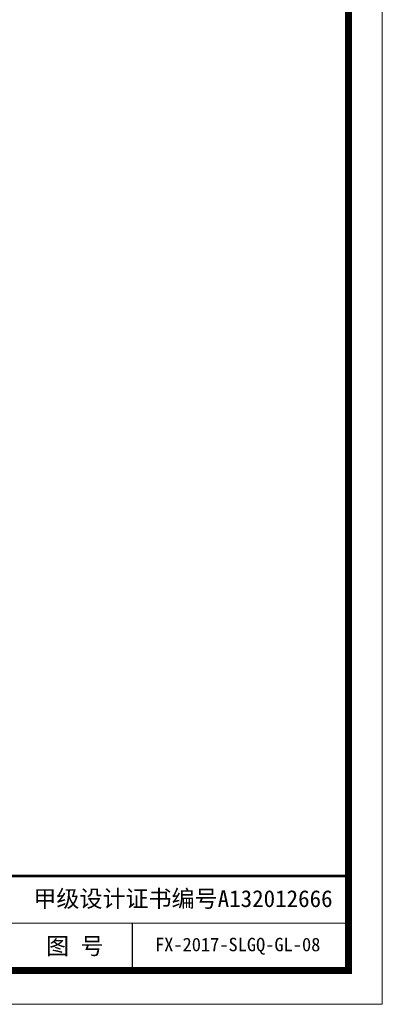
# Model space of a CAD drawing. Extents: x 88237 to 730297, y -11868 to 107702.
# Tile 37 of 49: x 601779 to 610133, y 38566 to 61249. Entities that reach past the tile are written whole.
import ezdxf

# ---------------------------------------------------------------- set-up
doc = ezdxf.new("R2010")
doc.units = 0
doc.header["$LTSCALE"] = 1000
doc.header["$MEASUREMENT"] = 0
doc.layers.add('0.13文字', color=3, linetype='Continuous', lineweight=13)
doc.layers.add('图框', color=7, linetype='Continuous')
doc.styles.add('LYJFS', font='times.ttf', dxfattribs={"width": 0.7})
doc.styles.add('宋体', font='txt')

# ---------------------------------------------------------------- blocks, each defined once
blk = doc.blocks.new('d4trtg')
at = {"lineweight": 0}
for p, q in [((658071.2, 3902577.3), (658071.2, 3899605.3)), ((658021.2, 3899725.4), (655949.8, 3899725.4)), ((658071.2, 3899605.3), (653868.4, 3899605.3))]:
    blk.add_line(p, q, dxfattribs=at)
blk.add_line((657701, 3899725.4), (657701, 3899655.4))
at = {"lineweight": 0, "const_width": 10}
blk.add_lwpolyline([(654118.6, 3902527.3), (658021.2, 3902527.3), (658021.2, 3899655.4), (654118.6, 3899655.4)], close=True, dxfattribs=at)
at = {"lineweight": 0, "const_width": 4}
blk.add_lwpolyline([(658021.2, 3899795.5), (654118.6, 3899795.5)], dxfattribs=at)
at = {"attachment_point": 5, "style": '宋体'}
for s, insert, char_height in [('甲级设计证书编号A132012666', (657776, 3899760.4), 25.017), ('图 号', (657615.9, 3899690.4), 25.02)]:
    blk.add_mtext(s, dxfattribs=dict(at, insert=insert, char_height=char_height))

msp = doc.modelspace()

# ---------------------------------------------------------------- block references
at = {"layer": '图框', "xscale": 15.55714379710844, "yscale": 15.55714381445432, "zscale": 15.5571438}
msp.add_blockref('d4trtg', (-9627575.7, -60628155.2), dxfattribs=at)

# ---------------------------------------------------------------- texts
at = {"layer": '0.13文字', "linetype": 'Continuous', "lineweight": 13, "insert": (604684.7, 40098.5), "char_height": 311.143, "width": 6481.601, "attachment_point": 1, "style": 'LYJFS'}
msp.add_mtext('{\\fFangSong_GB2312|b0|i0|c134|p49;\\W1; FX-2017-SLGQ-GL-08}', dxfattribs=at)

doc.saveas('drawing.dxf')
